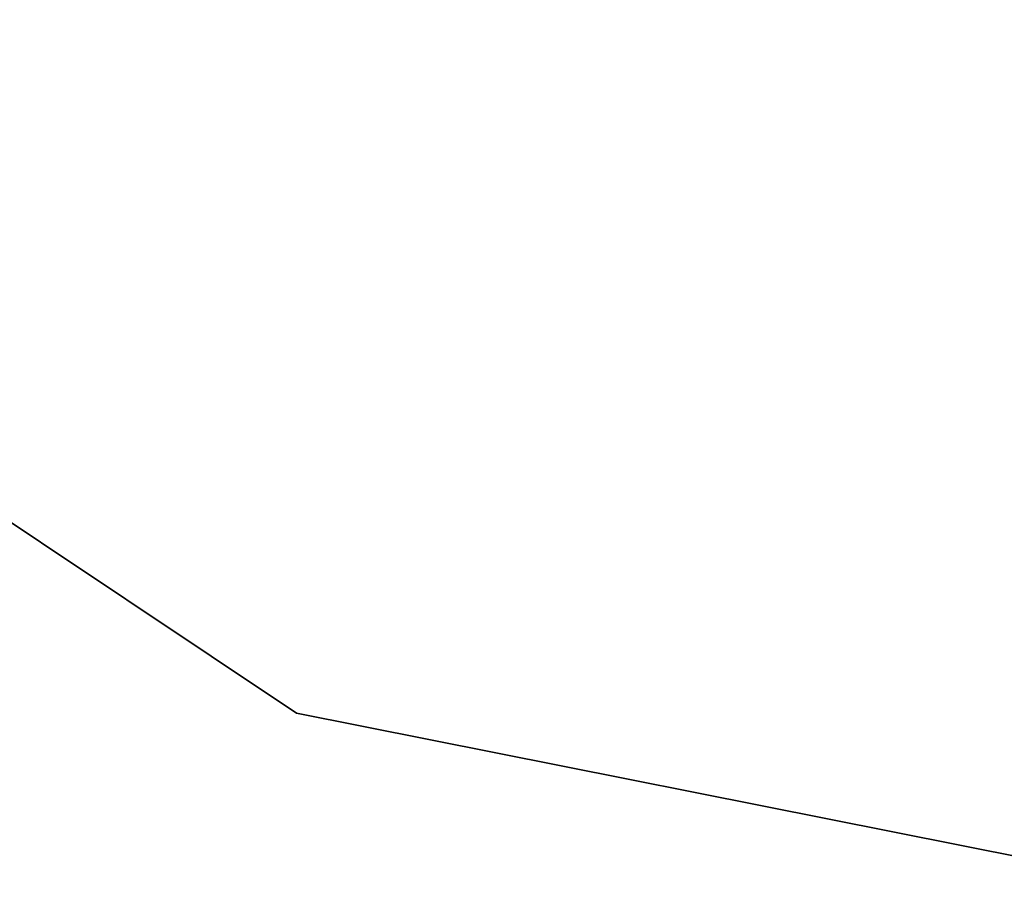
# Model space of a CAD drawing. Header units: millimetres. Extents: x -15 to 322, y -15 to 322.
# Tile 41 of 256: x 44.072 to 44.702, y 33.859 to 34.411. Entities that reach past the tile are written whole.
import ezdxf

# ---------------------------------------------------------------- set-up
doc = ezdxf.new("R2010")
doc.units = ezdxf.units.MM
doc.header["$LTSCALE"] = 25.4
doc.layers.get('0').update_dxf_attribs({"true_color": 0xff5454})

# ---------------------------------------------------------------- blocks, each defined once
blk = doc.blocks.new('AGNES-SQUARE-LED-8112-8108-8135-8138.STL')
at = {"color": 18, "true_color": 0x000000}
mesh = blk.add_polyface(dxfattribs=at)
corners = [(38.08496, 38.08496, 18.17887), (44.249, 33.96628, 9.18989), (38.08496, 38.08496, 9.18989), (44.249, 33.96628, 18.17887)]
mesh.append_faces([[corners[k] for k in face] for face in [(0, 1, 2), (1, 0, 3)]], dxfattribs={"vtx0": -1, "color": 18})
at = {"color": 7, "true_color": 0xffffff}
mesh = blk.add_polyface(dxfattribs=at)
corners = [(57.7035, 34.17443, -33.32676), (27.61486, -5.78254, -30.77465), (26.61292, -5.6594, -30.77467)]
mesh.append_faces([[corners[k] for k in face] for face in [(0, 1, 2)]], dxfattribs={"color": 7})
mesh = blk.add_polyface(dxfattribs=at)
corners = [(57.7035, 34.17443, -33.32676), (34.47811, -6.00864, -30.77451), (27.61486, -5.78254, -30.77465)]
mesh.append_faces([[corners[k] for k in face] for face in [(0, 1, 2)]], dxfattribs={"color": 7})
mesh = blk.add_polyface(dxfattribs=at)
corners = [(61.26089, 33.83422, -33.32649), (34.47811, -6.00864, -30.77451), (57.7035, 34.17443, -33.32676)]
mesh.append_faces([[corners[k] for k in face] for face in [(0, 1, 2)]], dxfattribs={"color": 7})
at = {"color": 18, "true_color": 0x000000}
mesh = blk.add_polyface(dxfattribs=at)
corners = [(44.249, 33.96628, 18.17887), (51.51999, 32.51999, 9.18989), (44.249, 33.96628, 9.18989), (51.51999, 32.51999, 18.17887)]
mesh.append_faces([[corners[k] for k in face] for face in [(0, 1, 2), (1, 0, 3)]], dxfattribs={"vtx0": -1, "color": 18})

msp = doc.modelspace()

# ---------------------------------------------------------------- block references
at = {"color": 0}
msp.add_blockref('AGNES-SQUARE-LED-8112-8108-8135-8138.STL', (0, 0), dxfattribs=at)

doc.saveas('drawing.dxf')
